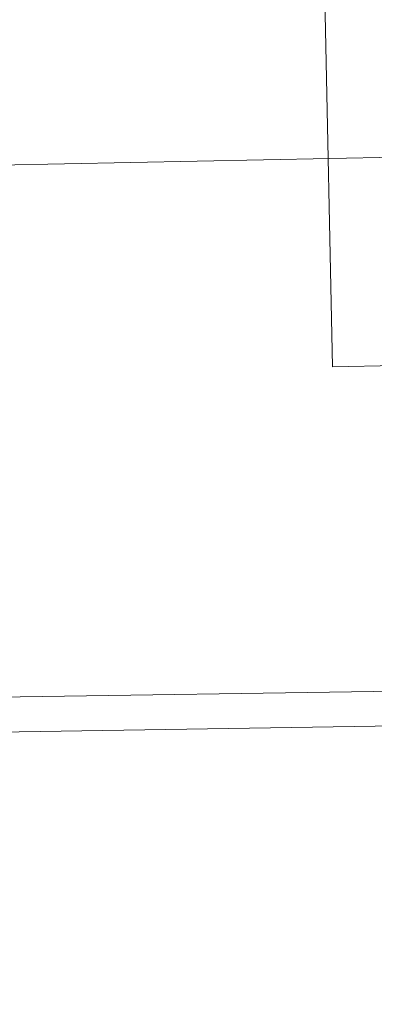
# Model space of a CAD drawing. Header units: feet. Extents: x 2433273 to 2447442, y 555003 to 575201.
# Tile 151 of 226: x 2437618.37 to 2437625.19, y 564447.08 to 564466. Entities that reach past the tile are written whole.
import ezdxf

# ---------------------------------------------------------------- set-up
doc = ezdxf.new("R2010")
doc.units = ezdxf.units.FT
doc.header["$LTSCALE"] = 50
doc.header["$MEASUREMENT"] = 0
for name, pattern in [('cl20', [100, 5, -5, 80, -5, 5]), ('cl50', [100, 7.5, -7.5, 70, -7.5, 7.5]), ('constlimit', [0.85, 0.65, -0.1, -0.1]), ('DGN Style 3', [677.930942, 484.236387, -193.694555])]:
    doc.linetypes.add(name, pattern=pattern)
for name, color, linetype, lineweight in [('GE_P_CL_50', 7, 'cl50', 13), ('PV_X_EOP', 7, 'DGN Style 3', 0), ('RW_P_Const_Limits', 120, 'constlimit', 0), ('RW_X_CL_20', 6, 'cl20', 0)]:
    doc.layers.add(name, color=color, linetype=linetype, lineweight=lineweight)

msp = doc.modelspace()

# ---------------------------------------------------------------- linework, layer by layer
at = {"layer": 'GE_P_CL_50', "linetype": 'Continuous'}
msp.add_line((2437631.114, 564452.513), (2437451.974, 564449.741), dxfattribs=at)
at = {"layer": 'PV_X_EOP', "flags": 128}
msp.add_lwpolyline([(2437385.685, 564458.771), (2437436.024, 564459.786), (2437487.591, 564460.783), (2437539.842, 564461.741), (2437591.627, 564462.694), (2437642.079, 564463.673), (2437692.016, 564464.472), (2437692.034, 564464.41), (2437739.156, 564465.361)], dxfattribs=at)
at = {"layer": 'RW_P_Const_Limits'}
for q in [(2437623.295, 564512.859), (2437640.441, 564459.64)]:
    msp.add_line((2437624.382, 564459.329), q, dxfattribs=at)
at = {"layer": 'RW_X_CL_20'}
msp.add_line((2438326.945, 564463.951), (2437236.584, 564447.079), dxfattribs=at)
msp.add_line((2438326.945, 564463.951), (2437236.584, 564447.079), dxfattribs=at)

doc.saveas('drawing.dxf')
